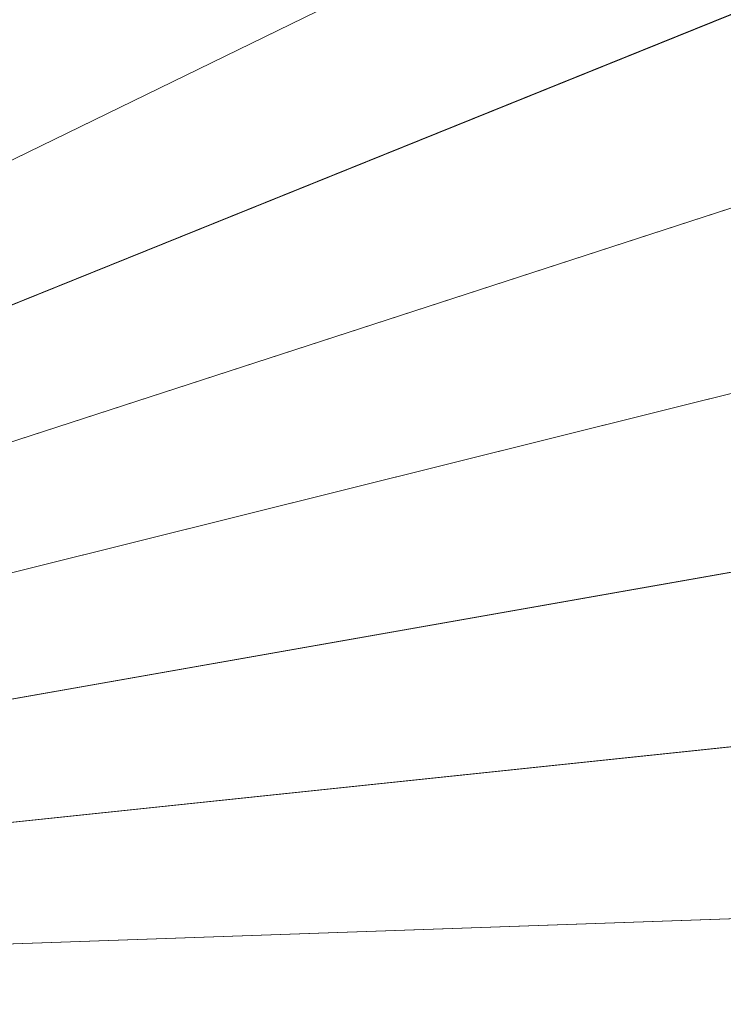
# Model space of a CAD drawing. Header units: millimetres. Extents: x -219 to 220, y -220 to 220.
# Tile 131 of 146: x 122 to 171, y 0 to 69. Entities that reach past the tile are written whole.
import ezdxf

# ---------------------------------------------------------------- set-up
doc = ezdxf.new("R2010")
doc.units = ezdxf.units.MM
doc.layers.add('LUCIDO_1', color=1, linetype='Continuous', lineweight=20, true_color=0xff0000)
doc.layers.add('Nessuna', color=7, linetype='Continuous', lineweight=9)

# ---------------------------------------------------------------- blocks, each defined once
blk = doc.blocks.new('Group-1')
at = {"layer": 'Nessuna', "color": 7, "linetype": 'Continuous', "lineweight": 9, "transparency": 33554687}
for points in [[(118.679, 162.767, -79.962), (129.748, 154.119, -79.962), (33.239, 39.104, -89.301), (30.428, 41.3, -89.301)], [(129.748, 154.119, -79.962), (140.187, 144.72, -79.962), (35.889, 36.717, -89.301), (33.239, 39.104, -89.301)], [(140.187, 144.72, -79.962), (149.944, 134.616, -79.962), (38.367, 34.151, -89.301), (35.889, 36.717, -89.301)], [(33.239, 39.104, -69.262), (35.889, 36.717, -69.262), (129.551, 133.707, -60.875), (119.907, 142.391, -60.875)], [(149.944, 134.616, -79.962), (158.973, 123.856, -79.962), (40.66, 31.419, -89.301), (38.367, 34.151, -89.301)], [(35.889, 36.717, -69.262), (38.367, 34.151, -69.262), (138.566, 124.371, -60.875), (129.551, 133.707, -60.875)], [(38.367, 34.151, -69.262), (40.66, 31.419, -69.262), (146.908, 114.43, -60.875), (138.566, 124.371, -60.875)], [(158.973, 123.856, -79.962), (167.229, 112.492, -79.962), (42.756, 28.534, -89.301), (40.66, 31.419, -89.301)], [(40.66, 31.419, -69.262), (42.756, 28.534, -69.262), (154.536, 103.93, -60.875), (146.908, 114.43, -60.875)], [(167.229, 112.492, -79.962), (174.673, 100.58, -79.962), (44.646, 25.509, -89.301), (42.756, 28.534, -89.301)], [(42.756, 28.534, -69.262), (44.646, 25.509, -69.262), (161.414, 92.925, -60.875), (154.536, 103.93, -60.875)], [(174.673, 100.58, -79.962), (181.267, 88.177, -79.962), (46.321, 22.36, -89.301), (44.646, 25.509, -89.301)], [(44.646, 25.509, -69.262), (46.321, 22.36, -69.262), (167.506, 81.466, -60.875), (161.414, 92.925, -60.875)], [(181.267, 88.177, -79.962), (186.98, 75.345, -79.962), (47.771, 19.101, -89.301), (46.321, 22.36, -89.301)], [(46.321, 22.36, -69.262), (47.771, 19.101, -69.262), (172.785, 69.61, -60.875), (167.506, 81.466, -60.875)], [(186.98, 75.345, -79.962), (191.785, 62.146, -79.962), (48.991, 15.75, -89.301), (47.771, 19.101, -89.301)], [(47.771, 19.101, -69.262), (48.991, 15.75, -69.262), (177.223, 57.415, -60.875), (172.785, 69.61, -60.875)], [(191.785, 62.146, -79.962), (195.656, 48.644, -79.962), (49.974, 12.321, -89.301), (48.991, 15.75, -89.301)], [(48.991, 15.75, -69.262), (49.974, 12.321, -69.262), (180.801, 44.94, -60.875), (177.223, 57.415, -60.875)], [(195.656, 48.644, -79.962), (198.577, 34.904, -79.962), (50.716, 8.832, -89.301), (49.974, 12.321, -89.301)], [(49.974, 12.321, -69.262), (50.716, 8.832, -69.262), (183.499, 32.246, -60.875), (180.801, 44.94, -60.875)], [(198.577, 34.904, -79.962), (200.532, 20.994, -79.962), (51.212, 5.3, -89.301), (50.716, 8.832, -89.301)], [(50.716, 8.832, -69.262), (51.212, 5.3, -69.262), (185.305, 19.394, -60.875), (183.499, 32.246, -60.875)], [(200.532, 20.994, -79.962), (201.511, 6.982, -79.962), (51.461, 1.742, -89.301), (51.212, 5.3, -89.301)], [(51.212, 5.3, -69.262), (51.461, 1.742, -69.262), (186.21, 6.448, -60.875), (185.305, 19.394, -60.875)], [(201.511, 6.982, -79.962), (201.511, -7.064, -79.962), (51.461, -1.824, -89.301), (51.461, 1.742, -89.301)], [(51.461, 1.742, -69.262), (51.461, -1.824, -69.262), (186.21, -6.53, -60.875), (186.21, 6.448, -60.875)]]:
    blk.add_3dface(points, dxfattribs=at)

msp = doc.modelspace()

# ---------------------------------------------------------------- block references
at = {"layer": 'LUCIDO_1', "color": 7, "transparency": 33554687}
msp.add_blockref('Group-1', (0, 0), dxfattribs=at)

doc.saveas('drawing.dxf')
